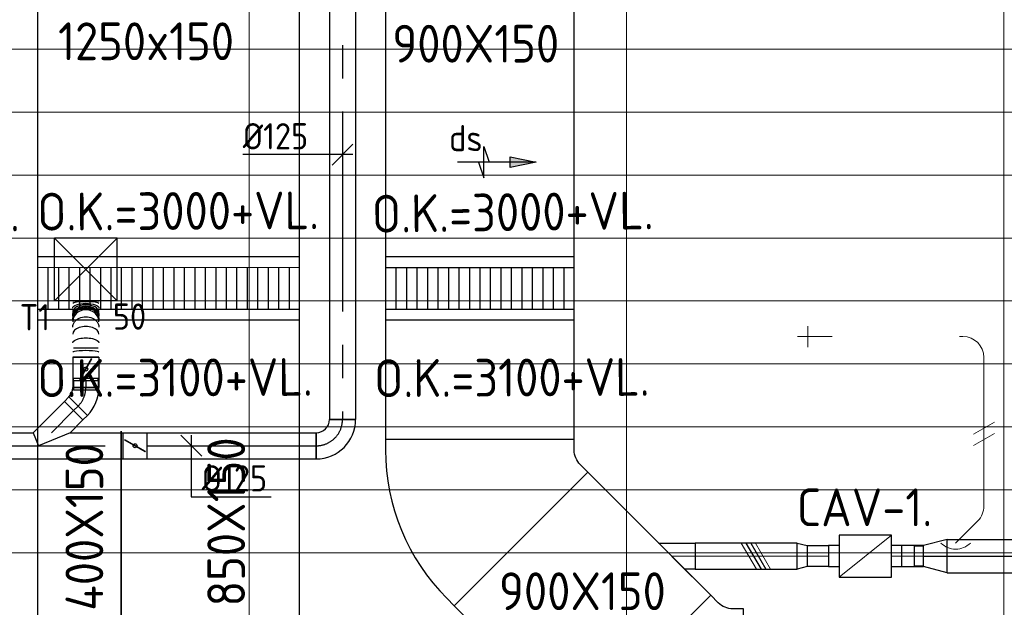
# Model space of a CAD drawing. Header units: millimetres. Extents: x -72412 to 16313, y -1015 to 52998.
# Tile 12 of 64: x -55018 to -50322, y 13069 to 15870. Entities that reach past the tile are written whole.
import ezdxf
from ezdxf.enums import TextEntityAlignment as Align

# ---------------------------------------------------------------- set-up
doc = ezdxf.new("R2010")
doc.units = ezdxf.units.MM
doc.header["$LTSCALE"] = 50
doc.linetypes.add('CENTER2', pattern=[28.575, 19.05, -3.175, 3.175, -3.175])
for name, color, linetype in [('4plfd', 254, 'Continuous'), ('WL570---_RETOUR', 100, 'Continuous'), ('WL570---_TOEVOER', 200, 'Continuous'), ('WL570---_TOEVOER_HL', 1, 'Continuous'), ('WL570---_TOEVOER_RST', 200, 'Continuous'), ('WL570---_TOEVOER_RST_HL', 1, 'Continuous'), ('WM570---_TOEVOER', 2, 'Continuous'), ('WM570---_TOEVOER_PR', 2, 'Continuous'), ('WM570---_TOEVOER_RST_PR', 1, 'Continuous')]:
    doc.layers.add(name, color=color, linetype=linetype)
for name, color, linetype, lineweight in [('WL570---_BESTAAND-HARTLIJN', 161, 'Continuous', 0), ('WL570---_BESTAAND-TOEVOER', 180, 'Continuous', 0), ('WL570---_DEMONTEREN', 10, 'Continuous', 0)]:
    doc.layers.add(name, color=color, linetype=linetype, lineweight=lineweight)
doc.layers.get('WL570---_DEMONTEREN').off()
doc.styles.add('BURO-025', font='ISO96.shx', dxfattribs={"height": 125})
doc.styles.add('ISO', font='ISO', dxfattribs={"height": 162})
doc.styles.add('MAATVOERING', font='ISO')

# ---------------------------------------------------------------- blocks, each defined once
blk = doc.blocks.new('Groep-43')
at = {"color": 8, "linetype": 'Continuous', "lineweight": 13}
for p, q in [((-22154.912, 14199.14), (-73154.912, 14199.14)), ((-22154.912, 13899.14), (-73154.912, 13899.14)), ((-22154.912, 13599.14), (-73154.912, 13599.14)), ((-73154.912, 13299.14), (-22154.912, 13299.14)), ((-73154.912, 12999.14), (-22154.912, 12999.14)), ((-73154.912, 12699.14), (-22154.912, 12699.14)), ((-73154.912, 12399.14), (-22154.912, 12399.14)), ((-73154.912, 12099.14), (-22154.912, 12099.14))]:
    blk.add_line(p, q, dxfattribs=at)
blk = doc.blocks.new('Groep-50')
at = {"color": 8, "linetype": 'Continuous', "lineweight": 13}
for p, q in [((-54854.9, 19149.1), (-54854.9, 7003.9)), ((-53054.9, 18999.1), (-53054.9, 6825.7)), ((-56654.9, 18699.1), (-56654.9, 7233.8)), ((-72854.9, 11799.1), (-22392.8, 11799.1))]:
    blk.add_line(p, q, dxfattribs=at)
at = {"color": 8, "linetype": 'Continuous', "lineweight": 13, "flags": 128}
blk.add_lwpolyline([(-22004.9, 19149), (-22004.9, 11828, -0.208473), (-73205.8, 11785.1), (-73304.9, 11828.1)], format="xyb", dxfattribs=at)
at = {"color": 8, "linetype": 'Continuous', "lineweight": 13}
blk.add_arc((-47654.8, 70538.1), 63940.9, 246.496301, 293.503386, dxfattribs=at)
at = {"color": 8}
blk.add_blockref('Groep-43', (0, 0), dxfattribs=at)
blk = doc.blocks.new('Block plafond 5e verd')
at = {"layer": '4plfd', "linetype": 'Continuous', "lineweight": 18}
blk.add_open_spline([(12500, -1900), (12500, -4532.2), (12500, -7164.4), (11206.8, -7581.2), (9913.5, -7998.1), (9259.8, -8169.1), (8394.2, -7914.5), (7991.2, -7623.7), (7658.7, -7255.3), (7470.3, -6948.7), (7316.8, -6492.4), (7299.9, -6094.6), (7299.9, -6542.3), (7299.9, -6990), (7299.9, -7392), (7318.7, -7801.4), (7395.8, -8103.4), (7554.3, -8474.5), (7886.5, -8905.9), (8214.8, -9161.9), (8600.6, -9354.7), (9013.4, -9461.7), (9414.6, -9475.2), (9794.7, -9415.4), (9926, -9364), (11968.2, -8706.6), (14010.4, -8049.2), (14275, -6442.3), (14539.6, -4835.5), (14884.7, -4892.3), (15229.8, -4949.1), (15413.8, -3833.4), (15597.7, -2717.7), (15728, -2321), (15892.5, -2175.9), (16052.9, -2047.8), (16206.3, -1969.2), (16365.1, -1921.2), (16459, -1903.8), (16550, -1900), (14525, -1900), (12500, -1900)], degree=2, knots=[0, 0, 0, 1, 1, 2, 2, 3, 4, 5, 6, 7, 8, 8, 9, 9, 10, 11, 12, 13, 14, 15, 16, 17, 18, 19, 19, 20, 20, 21, 21, 22, 22, 23, 23, 24, 25, 26, 27, 28, 29, 29, 30, 30, 30], dxfattribs=at)
at = {"layer": '4plfd'}
blk.add_blockref('Groep-50', (73304.9, -19149.1), dxfattribs=at)
blk = doc.blocks.new('KARH')
for p, q in [((1, 0.5), (0, 0.5)), ((0, -0.5), (1, -0.5))]:
    blk.add_line(p, q)
at = {"invisible_edges": 15}
blk.add_3dface([(0, 0.5), (0, -0.5), (1, -0.5), (1, 0.5)], dxfattribs=at)
blk = doc.blocks.new('OBO10000090L')
blk.add_lwpolyline([(50, 0, 0.414214), (-100, 150), (-100, 50, -0.414214), (-50, 0)], format="xyb", close=True)
at = {"invisible_edges": 15}
for points in [[(-91.3, 49.2), (-74, 147.7), (-100, 150), (-100, 50)], [(-82.9, 47), (-48.7, 141), (-74, 147.7), (-91.3, 49.2)], [(-75, 43.3), (-25, 129.9), (-48.7, 141), (-82.9, 47)], [(-67.9, 38.3), (-3.6, 114.9), (-25, 129.9), (-75, 43.3)], [(-61.7, 32.1), (14.9, 96.4), (-3.6, 114.9), (-67.9, 38.3)], [(-56.7, 25), (29.9, 75), (14.9, 96.4), (-61.7, 32.1)], [(-53, 17.1), (41, 51.3), (29.9, 75), (-56.7, 25)], [(-50.8, 8.7), (47.7, 26), (41, 51.3), (-53, 17.1)], [(-50, 0), (50, 0), (47.7, 26), (-50.8, 8.7)]]:
    blk.add_3dface(points, dxfattribs=at)
at = {"layer": 'WL570---_BESTAAND-HARTLIJN'}
blk.add_arc((-100, 0), 100, 0, 90, dxfattribs=at)
blk = doc.blocks.new('KARO')
for p, q in [((1, 0.5), (0, 0.5)), ((0, -0.5), (1, -0.5))]:
    blk.add_line(p, q)
at = {"invisible_edges": 15}
blk.add_3dface([(0, 0.5), (0, -0.5), (1, -0.5), (1, 0.5)], dxfattribs=at)
at = {"layer": 'WL570---_BESTAAND-HARTLIJN'}
blk.add_line((0, 0), (1, 0), dxfattribs=at)
blk = doc.blocks.new('OZA1250100045L')
blk.add_lwpolyline([(-70.7, 0), (-106.1, 35.4), (-35.4, 106.1), (70.7, 0)])
at = {"layer": 'WL570---_BESTAAND-HARTLIJN'}
blk.add_line((0, 0), (-70.7, 70.7), dxfattribs=at)
at = {"layer": 'WL570---_BESTAAND-TOEVOER'}
blk.add_arc((0, 70.7), 100, 225, 315, dxfattribs=at)
blk = doc.blocks.new('VBO90015000050451-100')
blk.add_lwpolyline([(-450, -277.8), (450, -277.8), (450, -227.8, 0.198912), (157.1, 479.3), (121.8, 514.6), (-514.6, -121.8), (-479.3, -157.1, -0.198912), (-450, -227.8)], format="xyb", close=True)
blk = doc.blocks.new('VSP12501501250150-0')
at = {"layer": 'WL570---_RETOUR'}
for p, q in [((50, -625), (50, 625)), ((250, -625), (250, 625)), ((50, 575), (250, 575)), ((50, 525), (250, 525)), ((50, 475), (250, 475)), ((50, 425), (250, 425)), ((50, 375), (250, 375)), ((50, 325), (250, 325)), ((50, 275), (250, 275)), ((50, 225), (250, 225)), ((50, 175), (250, 175)), ((50, 125), (250, 125)), ((50, 75), (250, 75)), ((50, 25), (250, 25)), ((50, -25), (250, -25)), ((50, -75), (250, -75)), ((50, -125), (250, -125)), ((50, -175), (250, -175)), ((50, -225), (250, -225)), ((50, -275), (250, -275)), ((50, -325), (250, -325)), ((50, -375), (250, -375)), ((50, -425), (250, -425)), ((50, -475), (250, -475)), ((50, -525), (250, -525)), ((50, -575), (250, -575))]:
    blk.add_line(p, q, dxfattribs=at)
blk.add_lwpolyline([(0, -625), (300, -625), (300, 625), (0, 625)], close=True, dxfattribs=at)
blk = doc.blocks.new('OAF12500045R')
blk.add_line((-138.4, 0), (138.4, 0))
blk.add_lwpolyline([(-88.4, 0), (35.4, 123.7), (123.7, 35.4), (88.4, 0)])
at = {"layer": 'WL570---_BESTAAND-HARTLIJN'}
blk.add_line((79.5, 79.5), (0, 0), dxfattribs=at)
blk = doc.blocks.new('VSP90015090015012-1')
at = {"layer": 'WL570---_TOEVOER'}
for p, q in [((50, -450), (50, 450)), ((250, -450), (250, 450)), ((50, 400), (250, 400)), ((50, 350), (250, 350)), ((50, 300), (250, 300)), ((50, 250), (250, 250)), ((50, 200), (250, 200)), ((50, 150), (250, 150)), ((50, 100), (250, 100)), ((50, 50), (250, 50)), ((50, 0), (250, 0)), ((50, -50), (250, -50)), ((50, -100), (250, -100)), ((50, -150), (250, -150)), ((50, -200), (250, -200)), ((50, -250), (250, -250)), ((50, -300), (250, -300)), ((50, -350), (250, -350)), ((50, -400), (250, -400))]:
    blk.add_line(p, q, dxfattribs=at)
blk.add_lwpolyline([(0, -450), (300, -450), (300, 450), (0, 450)], close=True, dxfattribs=at)
blk = doc.blocks.new('OBO10000090ZE')
blk.add_lwpolyline([(-50, 0), (50, 0), (50, 100, 1), (-50, 100)], format="xyb", close=True)
at = {"layer": 'WL570---_BESTAAND-HARTLIJN'}
for points in [[(0, 0), (0, 150)], [(-50, 100), (50, 100)]]:
    blk.add_lwpolyline(points, dxfattribs=at)
blk = doc.blocks.new('VBX1001000010025000')
blk.add_lwpolyline([(50, -100), (300, -100), (300, 100), (50, 100)], close=True)
for points in [[(50, 50), (0, 50), (0, -50), (50, -50)], [(300, -50), (350, -50), (350, 50), (300, 50)]]:
    blk.add_lwpolyline(points)
at = {"layer": 'WL570---_BESTAAND-HARTLIJN'}
blk.add_line((300, 0), (350, 0), dxfattribs=at)
at = {"layer": 'WL570---_BESTAAND-TOEVOER'}
blk.add_line((50, -100), (300, 100), dxfattribs=at)
blk = doc.blocks.new('OSV1251000460G')
blk.add_lwpolyline([(0, -62.5), (46.7, -50), (46.7, 50), (0, 62.5)], close=True)
at = {"layer": 'WL570---_BESTAAND-HARTLIJN'}
blk.add_line((0, 0), (46.7, 0), dxfattribs=at)
blk = doc.blocks.new('OBO10000045H')
blk.add_lwpolyline([(50, -41.4, 0.198912), (6.1, 64.6), (-64.6, -6.1, -0.198912), (-50, -41.4)], format="xyb", close=True)
at = {"invisible_edges": 15}
for points in [[(-61.7, -9.3), (14.9, 55), (6.1, 64.6), (-64.6, -6.1)], [(-59, -12.7), (22.9, 44.6), (14.9, 55), (-61.7, -9.3)], [(-56.7, -16.4), (29.9, 33.6), (22.9, 44.6), (-59, -12.7)], [(-54.7, -20.3), (35.9, 22), (29.9, 33.6), (-56.7, -16.4)], [(-53, -24.3), (41, 9.9), (35.9, 22), (-54.7, -20.3)], [(-51.7, -28.5), (44.9, -2.6), (41, 9.9), (-53, -24.3)], [(-50.8, -32.7), (47.7, -15.4), (44.9, -2.6), (-51.7, -28.5)], [(-50.2, -37.1), (49.4, -28.3), (47.7, -15.4), (-50.8, -32.7)], [(-50, -41.4), (50, -41.4), (49.4, -28.3), (-50.2, -37.1)]]:
    blk.add_3dface(points, dxfattribs=at)
at = {"layer": 'WL570---_BESTAAND-HARTLIJN'}
blk.add_arc((-100, -41.4), 100, 0, 45, dxfattribs=at)
blk = doc.blocks.new('UISO')
for p, q in [((0, 0.18), (1, 0.757)), ((0, 0), (1, 0.577))]:
    blk.add_line(p, q)
at = {"layer": 'WL570---_BESTAAND-TOEVOER'}
for p, q in [((0, 0.36), (1, 0.937)), ((0, -0.18), (1, 0.397))]:
    blk.add_line(p, q, dxfattribs=at)
blk = doc.blocks.new('*U568')
at = {"color": 0, "ltscale": 10}
for p, q in [((150, 150, -2500), (-150, 150, -2500)), ((-150, -150, -2500), (-150, 150, -2500)), ((150, -150, -2500), (-150, 150, -2500)), ((-150, -150, -2500), (150, 150, -2500)), ((150, -150, -2500), (150, 150, -2500)), ((150, -150, -2500), (-150, -150, -2500))]:
    blk.add_line(p, q, dxfattribs=at)
at = {"layer": 'WL570---_TOEVOER_RST_HL', "linetype": 'CENTER2'}
blk.add_circle((0, 0, -2500), 0.075, dxfattribs=at)
at = {"layer": 'WL570---_TOEVOER_RST', "color": 2, "style": 'BURO-025'}
for tag in ['MC', 'Q']:
    blk.add_attdef(tag, text='', height=125, dxfattribs=at).set_placement((0, 0), align=Align.MIDDLE)
at = {"layer": 'WM570---_TOEVOER_RST_PR', "color": 2, "style": 'BURO-025'}
blk.add_attdef('POSNR', text='', height=125, dxfattribs=at).set_placement((0, 0), align=Align.MIDDLE)
blk = doc.blocks.new('LU-PIJL6')
at = {"color": 0, "linetype": 'Continuous'}
for p, q in [((-5, -1.5), (-5, 1.5)), ((-5, 1.5), (-4.5, 0)), ((0, 0), (-7.5, 0)), ((-5.5, 0), (-5, -1.5)), ((-2.5, -0.5), (-2.5, 0.5)), ((-2.5, 0.5), (0, 0)), ((0, 0), (-2.5, -0.5))]:
    blk.add_line(p, q, dxfattribs=at)
blk.add_solid([(-2.5, 0.5), (-2.5, -0.5), (0, 0)], dxfattribs=at)
blk = doc.blocks.new('*U679')
at = {"color": 0, "ltscale": 10}
for p, q in [((0, 62.5, -2700), (31.8, 62.5, -2700)), ((31.8, 62.5, -2700), (31.8, -62.5, -2700)), ((0, -62.5, -2700), (31.8, -62.5, -2700))]:
    blk.add_line(p, q, dxfattribs=at)
at = {"layer": 'WL570---_TOEVOER_HL', "linetype": 'CENTER2'}
blk.add_line((0, 0, -2700), (31.8, 0, -2700), dxfattribs=at)
at = {"layer": 'WM570---_TOEVOER_PR', "color": 2, "style": 'BURO-025'}
blk.add_attdef('POSNR', text='', height=125, dxfattribs=at).set_placement((0, 0), align=Align.MIDDLE)
blk = doc.blocks.new('*U680')
at = {"ltscale": 10}
for p, q in [((-100.8, -59.4, -2700), (-100.8, 59.4, -2700)), ((-56.5, 62.5, -2700), (56.5, 62.5, -2700)), ((-56.5, -62.5, -2700), (-56.5, 62.5, -2700)), ((56.5, 62.5, -2700), (56.5, -62.5, -2700)), ((56.5, 59.4, -2700), (100.8, 59.4, -2700)), ((100.8, 59.4, -2700), (100.8, -59.4, -2700)), ((-49.4, 27.3, -2700), (-48.4, 29.1, -2700)), ((48.4, -29.1, -2700), (-49.4, 27.3, -2700)), ((49.4, -27.3, -2700), (-48.4, 29.1, -2700)), ((48.4, -29.1, -2700), (49.4, -27.3, -2700)), ((-56.5, -62.5, -2700), (56.5, -62.5, -2700)), ((56.5, -59.4, -2700), (100.8, -59.4, -2700))]:
    blk.add_line(p, q, dxfattribs=at)
blk.add_circle((0, 0, -2700), 9.41, dxfattribs=at)
at = {"layer": 'WL570---_TOEVOER', "color": 2, "style": 'BURO-025'}
blk.add_attdef('I', text='', height=125, dxfattribs=at).set_placement((0, 0), align=Align.MIDDLE)
at = {"layer": 'WM570---_TOEVOER_PR', "color": 2, "style": 'BURO-025'}
blk.add_attdef('POSNR', text='', height=125, dxfattribs=at).set_placement((0, 0), align=Align.MIDDLE)
blk = doc.blocks.new('*U681')
at = {"color": 0, "ltscale": 10}
for p, q in [((0, -62.5, -2700), (0, 62.5, -2700)), ((268, 62.5, -2700), (268, -62.5, -2700))]:
    blk.add_line(p, q, dxfattribs=at)
for centre, major_axis, ratio, start_param, end_param in [((23.3, 0, -2700), (0, -62.5), 0.125408, 0, 3.141593), ((109.6, 0, -2700), (0, -62.5), 0.588686, 0, 3.141593), ((169.1, 0, -2700), (0, -62.5), 0.908382, 0, 3.141593), ((183.4, 0, -2700), (0, 62.5), 0.908382, 3.141593, 6.283185), ((213.2, 0, -2700), (0, 62.5), 0.588686, 3.141593, 6.283185), ((256.3, 0, -2700), (0, 62.5), 0.125408, 3.141593, 6.283185)]:
    blk.add_ellipse(centre, major_axis=major_axis, ratio=ratio, start_param=start_param, end_param=end_param, dxfattribs=at)
at = {"color": 0, "ltscale": 10, "extrusion": (0, 0, -1)}
for centre, major_axis, ratio, start_param, end_param in [((68.6, 0, -2700), (0, 62.5), 0.368457, 0, 3.141593), ((143.8, 0, -2700), (0, 62.5), 0.772455, 0, 3.141593), ((176.5, 0, -2700), (0, 62.5), 0.948215, 0, 3.141593), ((196.1, 0, -2700), (0, -62.5), 0.772455, 3.141593, 6.283185), ((233.7, 0, -2700), (0, -62.5), 0.368457, 3.141593, 6.283185)]:
    blk.add_ellipse(centre, major_axis=major_axis, ratio=ratio, start_param=start_param, end_param=end_param, dxfattribs=at)
at = {"layer": 'WM570---_TOEVOER_PR', "color": 2, "style": 'BURO-025'}
blk.add_attdef('POSNR', text='', height=125, dxfattribs=at).set_placement((0, 0), align=Align.MIDDLE)
blk = doc.blocks.new('*U682')
at = {"color": 0, "ltscale": 10}
for p, q in [((-125, -62.5, -2700), (-125, 62.5, -2700)), ((62.5, -125, -2700), (-62.5, -125, -2700))]:
    blk.add_line(p, q, dxfattribs=at)
for radius in [187.5, 62.5]:
    blk.add_arc((-125, -125, -2700), radius, 0, 90, dxfattribs=at)
at = {"layer": 'WL570---_TOEVOER_HL', "linetype": 'CENTER2'}
blk.add_arc((-125, -125, -2700), 125, 0, 90, dxfattribs=at)
at = {"layer": 'WM570---_TOEVOER_PR', "color": 2, "style": 'BURO-025'}
blk.add_attdef('POSNR', text='', height=125, dxfattribs=at).set_placement((0, 0), align=Align.MIDDLE)
blk = doc.blocks.new('*U683')
at = {"color": 0, "ltscale": 10}
for p, q in [((0, 62.5, -2700), (2896.4, 62.5, -2700)), ((0, -62.5, -2700), (0, 62.5, -2700)), ((2896.4, 62.5, -2700), (2896.4, -62.5, -2700)), ((0, -62.5, -2700), (2896.4, -62.5, -2700))]:
    blk.add_line(p, q, dxfattribs=at)
at = {"layer": 'WL570---_TOEVOER_HL', "linetype": 'CENTER2'}
blk.add_line((0, 0, -2700), (2896.4, 0, -2700), dxfattribs=at)
at = {"layer": 'WM570---_TOEVOER_PR', "color": 2, "style": 'BURO-025'}
blk.add_attdef('POSNR', text='', height=125, dxfattribs=at).set_placement((0, 0), align=Align.MIDDLE)
blk = doc.blocks.new('*U685')
at = {"color": 0, "ltscale": 10}
for p, q in [((0, 62.5, -2700), (3465.7, 62.5, -2700)), ((0, -62.5, -2700), (0, 62.5, -2700)), ((3642.5, 62.5, -2700), (3895.8, 62.5, -2700)), ((0, -62.5, -2700), (3895.8, -62.5, -2700))]:
    blk.add_line(p, q, dxfattribs=at)
at = {"layer": 'WL570---_TOEVOER_HL', "linetype": 'CENTER2'}
blk.add_line((0, 0, -2700), (3895.8, 0, -2700), dxfattribs=at)
at = {"layer": 'WM570---_TOEVOER_PR', "color": 2, "style": 'BURO-025'}
blk.add_attdef('POSNR', text='', height=125, dxfattribs=at).set_placement((0, 0), align=Align.MIDDLE)
blk = doc.blocks.new('*U686')
at = {"color": 0, "ltscale": 10}
for p, q in [((-83.6, 59.4, -2700), (-96.1, 59.4, -2700)), ((-96.1, -59.4, -2700), (-96.1, 59.4, -2700)), ((-51.8, -62.5, -2700), (-51.8, 62.5, -2700)), ((80.8, 7.6, -2700), (-7.6, -80.8, -2700)), ((-83.6, -59.4, -2700), (-96.1, -59.4, -2700))]:
    blk.add_line(p, q, dxfattribs=at)
for radius in [187.6, 62.6]:
    blk.add_arc((-51.8, -125.1, -2700), radius, 45, 90, dxfattribs=at)
at = {"layer": 'WL570---_TOEVOER_HL', "linetype": 'CENTER2'}
blk.add_arc((-51.8, -125.1, -2700), 125.1, 45, 90, dxfattribs=at)
at = {"layer": 'WM570---_TOEVOER_PR', "color": 2, "style": 'BURO-025'}
blk.add_attdef('POSNR', text='', height=125, dxfattribs=at).set_placement((0, 0), align=Align.MIDDLE)
blk = doc.blocks.new('*U687')
at = {"color": 0, "ltscale": 10}
for p, q in [((0, 88.4, -2700), (-62.5, 62.5, -2700)), ((0, -88.4, -2700), (-62.5, 62.5, -2700)), ((0, 88.4, -2700), (149.3, -61, -2700)), ((0, -88.4, -2700), (61, -149.3, -2700)), ((149.3, -61, -2700), (61, -149.3, -2700))]:
    blk.add_line(p, q, dxfattribs=at)
at = {"layer": 'WL570---_TOEVOER_HL', "linetype": 'CENTER2'}
blk.add_line((0, 0, -2700), (105.2, -105.2, -2700), dxfattribs=at)
at = {"layer": 'WM570---_TOEVOER_PR', "color": 2, "style": 'BURO-025'}
blk.add_attdef('POSNR', text='', height=125, dxfattribs=at).set_placement((0, 0), align=Align.MIDDLE)
blk = doc.blocks.new('*U688')
at = {"color": 0, "ltscale": 10}
for p, q in [((0, 62.5, -2700), (30.6, 62.5, -2700)), ((0, -62.5, -2700), (0, 62.5, -2700)), ((30.6, 62.5, -2700), (30.6, -62.5, -2700)), ((0, -62.5, -2700), (30.6, -62.5, -2700))]:
    blk.add_line(p, q, dxfattribs=at)
at = {"layer": 'WL570---_TOEVOER_HL', "linetype": 'CENTER2'}
blk.add_line((0, 0, -2700), (30.6, 0, -2700), dxfattribs=at)
at = {"layer": 'WM570---_TOEVOER_PR', "color": 2, "style": 'BURO-025'}
blk.add_attdef('POSNR', text='', height=125, dxfattribs=at).set_placement((0, 0), align=Align.MIDDLE)
blk = doc.blocks.new('*U689')
at = {"ltscale": 10}
for p, q in [((-56.4, 62.5, -2700), (56.4, 62.5, -2700)), ((-56.4, -62.5, -2700), (-56.4, 62.5, -2700)), ((56.4, 62.5, -2700), (56.4, -62.5, -2700)), ((-49.4, 27.3, -2700), (-48.4, 29.1, -2700)), ((48.4, -29.1, -2700), (-49.4, 27.3, -2700)), ((49.4, -27.3, -2700), (-48.4, 29.1, -2700)), ((48.4, -29.1, -2700), (49.4, -27.3, -2700)), ((-56.4, -62.5, -2700), (56.4, -62.5, -2700))]:
    blk.add_line(p, q, dxfattribs=at)
blk.add_circle((0, 0, -2700), 9.41, dxfattribs=at)
at = {"layer": 'WL570---_TOEVOER', "color": 2, "style": 'BURO-025'}
blk.add_attdef('I', text='', height=125, dxfattribs=at).set_placement((0, 0), align=Align.MIDDLE)
at = {"layer": 'WM570---_TOEVOER_PR', "color": 2, "style": 'BURO-025'}
blk.add_attdef('POSNR', text='', height=125, dxfattribs=at).set_placement((0, 0), align=Align.MIDDLE)
blk = doc.blocks.new('*U690')
at = {"color": 0, "ltscale": 10}
for p, q in [((0, 62.5, -2700), (807.8, 62.5, -2700)), ((807.8, 62.5, -2700), (807.8, -62.5, -2700)), ((0, -62.5, -2700), (807.8, -62.5, -2700))]:
    blk.add_line(p, q, dxfattribs=at)
at = {"layer": 'WL570---_TOEVOER_HL', "linetype": 'CENTER2'}
blk.add_line((0, 0, -2700), (807.8, 0, -2700), dxfattribs=at)
at = {"layer": 'WM570---_TOEVOER_PR', "color": 2, "style": 'BURO-025'}
blk.add_attdef('POSNR', text='', height=125, dxfattribs=at).set_placement((0, 0), align=Align.MIDDLE)
blk = doc.blocks.new('*U691')
at = {"layer": 'WM570---_TOEVOER', "color": 0, "ltscale": 10}
for p, q in [((50, -50), (-50, 50)), ((0, 50), (0, -242.8)), ((0, -242.8), (380.4, -242.8))]:
    blk.add_line(p, q, dxfattribs=at)
at = {"layer": 'WM570---_TOEVOER', "color": 0, "style": 'BURO-025'}
blk.add_text('%%c125', height=125, dxfattribs=at).set_placement((50, -217.8))
blk = doc.blocks.new('*U692')
at = {"layer": 'WM570---_TOEVOER', "color": 0, "ltscale": 10}
for p, q in [((-50, -50), (50, 50)), ((50, 0), (-475.5, 0))]:
    blk.add_line(p, q, dxfattribs=at)
at = {"layer": 'WM570---_TOEVOER', "color": 0, "style": 'BURO-025'}
blk.add_text('%%c125', height=125, dxfattribs=at).set_placement((-475.5, 25))
blk = doc.blocks.new('*U757')
at = {"color": 0, "ltscale": 10}
for p, q in [((0, 47.5, -2700), (-42.6, 47.5, -2700)), ((-42.6, -47.5, -2700), (-42.6, 47.5, -2700)), ((-42.6, -47.5, -2700), (-42.6, 47.5, -2700)), ((113.1, 80, -2700), (0, 50, -2700)), ((0, -50, -2700), (0, 50, -2700)), ((113.1, -80, -2700), (113.1, 80, -2700)), ((0, -47.5, -2700), (-42.6, -47.5, -2700)), ((113.1, -80, -2700), (0, -50, -2700))]:
    blk.add_line(p, q, dxfattribs=at)
at = {"layer": 'WL570---_TOEVOER_HL', "linetype": 'CENTER2'}
blk.add_line((0, 0, -2700), (113.1, 0, -2700), dxfattribs=at)
for centre in [(0, 0, -2700), (113.1, 0, -2700)]:
    blk.add_circle(centre, 0.075, dxfattribs=at)
at = {"layer": 'WM570---_TOEVOER_PR', "color": 2, "style": 'BURO-025'}
blk.add_attdef('POSNR', text='', height=125, dxfattribs=at).set_placement((0, 0), align=Align.MIDDLE)
blk = doc.blocks.new('*U766')
at = {"color": 0, "ltscale": 10}
for p, q in [((0, 80, -2700), (1234.4, 80, -2700)), ((0, -80, -2700), (0, 80, -2700)), ((1234.4, 80, -2700), (1234.4, -80, -2700)), ((0, -80, -2700), (1234.4, -80, -2700))]:
    blk.add_line(p, q, dxfattribs=at)
at = {"layer": 'WL570---_TOEVOER_HL', "linetype": 'CENTER2'}
blk.add_line((0, 0, -2700), (1234.4, 0, -2700), dxfattribs=at)
at = {"layer": 'WM570---_TOEVOER_PR', "color": 2, "style": 'BURO-025'}
blk.add_attdef('POSNR', text='', height=125, dxfattribs=at).set_placement((0, 0), align=Align.MIDDLE)

msp = doc.modelspace()

# ---------------------------------------------------------------- block references
at = {"layer": 'WL570---_BESTAAND-TOEVOER', "rotation": 270}
msp.add_blockref('VSP90015090015012-1', (-52823, 14739.4), dxfattribs=at)
at = {"layer": 'WL570---_DEMONTEREN', "xscale": -1}
for name, p, rotation in [('OBO10000090ZE', (-51158.6, 14359.7), 90), ('OBO10000090L', (-50519.3, 14359.7), 270), ('OBO10000045H', (-50419.3, 13510), 180), ('OSV1251000460G', (-50386, 13312.8), 180)]:
    msp.add_blockref(name, p, dxfattribs=dict(at, rotation=rotation))
at = {"layer": 'WL570---_DEMONTEREN'}
for p, xscale, yscale, zscale, rotation in [((-51158.6, 14359.7), -16.03765465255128, 100, 100, 180), ((-50535.5, 14359.7), -16.2227493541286, 100, 100, 180), ((-50419.3, 13551.4), 708.2779408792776, 100, 100, 90), ((-50448.6, 13480.7), -48.98494323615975, 100, 100, 44.99999999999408), ((-50386.1, 13312.8), 274.5211405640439, 125, 125, 180), ((-48754.7, 13312.8), 1582.693260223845, 100, 100, 180)]:
    msp.add_blockref('KARO', p, dxfattribs=dict(at, xscale=xscale, yscale=yscale, zscale=zscale, rotation=rotation))
at = {"layer": 'WL570---_DEMONTEREN', "xscale": 100, "yscale": 100, "zscale": 100}
msp.add_blockref('UISO', (-50469.3, 13857.6), dxfattribs=at)
at = {"layer": 'WL570---_DEMONTEREN', "xscale": -1}
msp.add_blockref('OZA1250100045L', (-50553.9, 13375.3), dxfattribs=at)
at = {"layer": 'WL570---_RETOUR', "zscale": 150}
for p, xscale, yscale, rotation in [((-54308.4, 19303.5), 7105.945784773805, 1250, 270.0041069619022), ((-54732.9, 13909), 1666.922343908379, 400, 270), ((-54107.9, 13909.1), 2246.834693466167, 850, 270)]:
    msp.add_blockref('KARH', p, dxfattribs=dict(at, xscale=xscale, yscale=yscale, rotation=rotation))
at = {"layer": 'WL570---_RETOUR', "xscale": 50, "yscale": 50, "zscale": 50}
msp.add_blockref('LU-PIJL6', (-52553.9, 15191), dxfattribs=at)
at = {"layer": 'WL570---_RETOUR', "rotation": 270.0041069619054}
msp.add_blockref('VSP12501501250150-0', (-54307.9, 14739.4), dxfattribs=at)
at = {"layer": 'WL570---_TOEVOER'}
for name, p in [('Block plafond 5e verd', (-70573.6, 20679.1)), ('*U685', (-58419.6, 13838.8, 2700)), ('*U689', (-54467.3, 13838.8, 2700)), ('*U690', (-54410.9, 13838.8, 2700)), ('VBX1001000010025000', (-51160, 13312.8)), ('*U757', (-50707.3, 13312.8, 2700)), ('*U766', (-50594.2, 13312.8, 2700))]:
    msp.add_blockref(name, p, dxfattribs=at)
for name, p, xscale, yscale, zscale, rotation in [('KARH', (-52823, 20745.7), 6876.846434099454, 900, 150, 270.0000000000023), ('KARH', (-52039.9, 12808), 829.6663006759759, 900, 150, 135), ('KARO', (-51309.3, 13312.8), 486.9048151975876, 125, 125, 180), ('UISO', (-51553.7, 13375.3), 125, 125, 125, 270)]:
    msp.add_blockref(name, p, dxfattribs=dict(at, xscale=xscale, yscale=yscale, zscale=zscale, rotation=rotation))
for name, p, rotation in [('*U683', (-53478.1, 16860.2, 2700), 270), ('*U681', (-54702.1, 14261.2, 2700), 90), ('*U680', (-54702.1, 14204.7, 2700), 270), ('*U686', (-54702.1, 14064.7, 2700), 270), ('*U679', (-54702.1, 14148.3, 2700), 270), ('*U687', (-54865.4, 13901.3, 2700), 90), ('*U688', (-54738.7, 14028.1, 2700), 225), ('*U682', (-53478.1, 13838.8, 2700), 270), ('VBO90015000050451-100', (-52823, 13591.1), 180.0000000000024), ('OAF12500045R', (-51908.7, 13312.8), 315), ('VBO90015000050451-100', (-51843.4, 12611.5), 225)]:
    msp.add_blockref(name, p, dxfattribs=dict(at, rotation=rotation))
ref = msp.add_blockref('*U568', (-54702.1, 14679.2, 2500), dxfattribs=at)
ref.add_attrib('Q', '50', (-54573.1, 14392.3), dxfattribs={"layer": 'WL570---_TOEVOER_RST', "color": 2, "height": 125, "style": 'BURO-025'})
ref.add_attrib('MC', 'T1', (-55017.4, 14389), dxfattribs={"layer": 'WL570---_TOEVOER_RST', "color": 2, "height": 125, "style": 'BURO-025'})
at = {"layer": 'WL570---_TOEVOER', "xscale": -1, "rotation": 180}
msp.add_blockref('OSV1251000460G', (-51309.3, 13312.8), dxfattribs=at)
at = {"layer": 'WL570---_TOEVOER', "yscale": 100, "zscale": 100}
for p, xscale in [((-51159.2, 13312.8), -103.4122960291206), ((-50810.7, 13312.8), 103.4122960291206)]:
    msp.add_blockref('KARO', p, dxfattribs=dict(at, xscale=xscale))
at = {"layer": 'WM570---_TOEVOER'}
for name, p in [('*U692', (-53478.1, 15226.7, 2700)), ('*U691', (-54199.2, 13838.8, 2700))]:
    msp.add_blockref(name, p, dxfattribs=at)

# ---------------------------------------------------------------- texts
at = {"layer": 'WM570---_TOEVOER', "style": 'MAATVOERING'}
for s, p in [('1250x150', (-54834.6, 15676.9)), ('900X150', (-53240.6, 15665.4)), ('CAV-1.', (-51311.2, 13455.6)), ('900X150', (-52731.9, 13055.5))]:
    msp.add_text(s, height=180, dxfattribs=at).set_placement(p)
at = {"layer": 'WM570---_TOEVOER', "lineweight": 0, "style": 'BURO-025'}
msp.add_text('ds', height=125, dxfattribs=at).set_placement((-52969.8, 15243))
at = {"layer": 'WM570---_TOEVOER'}
for s, rotation, style, p in [('O.K.=3000+VL.', 0.3148, 'ISO', (-56359.7, 14854.1)), ('O.K.=3000+VL.', 0.3148, 'ISO', (-54933.1, 14864.3)), ('O.K.=3000+VL.', 0.7375, 'ISO', (-53336.9, 14854.1)), ('O.K.=3100+VL.', 0.3148, 'ISO', (-54933.1, 14070.4)), ('O.K.=3100+VL.', 0.3148, 'ISO', (-53326.7, 14070.4)), ('400X150', 90, 'MAATVOERING', (-54619, 13052.6)), ('850X150', 90, 'MAATVOERING', (-53942.7, 13073))]:
    msp.add_text(s, height=180, rotation=rotation, dxfattribs=dict(at, style=style)).set_placement(p)

doc.saveas('drawing.dxf')
